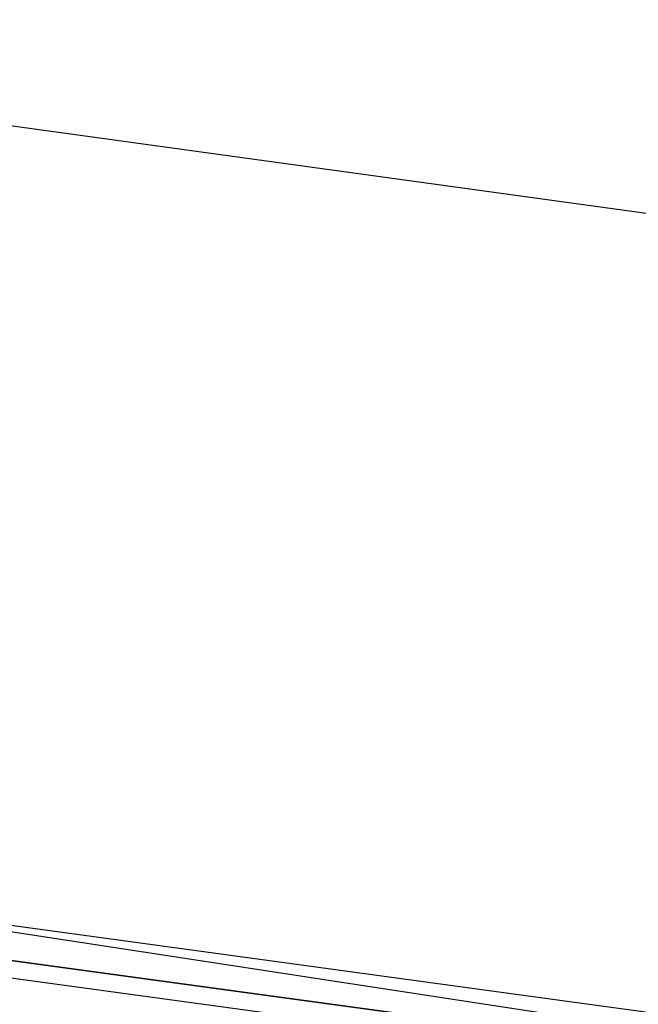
# Model space of a CAD drawing. Header units: feet. Extents: x -79 to 198, y -22 to 181.
# Tile 92 of 256: x 48.32 to 48.794, y 17.289 to 18.045. Entities that reach past the tile are written whole.
import ezdxf

# ---------------------------------------------------------------- set-up
doc = ezdxf.new("R2010")
doc.units = ezdxf.units.FT
doc.layers.add('A-LINEA', color=7, linetype='CONTINUOUS')

msp = doc.modelspace()

# ---------------------------------------------------------------- linework, layer by layer
at = {"layer": 'A-LINEA'}
msp.add_line((48.3067, 17.9644), (51.9867, 17.4578), dxfattribs=at)
msp.add_line((48.3067, 17.9644), (51.9867, 17.4578), dxfattribs=at)
for points in [[(26.7067, 23.3511), (28.04, 21.6178), (31.0267, 20.8311), (34.0133, 20.0978), (37.0133, 19.4044), (40.0267, 18.7778), (43.0533, 18.2044), (46.0933, 17.6844), (49.1467, 17.2178), (52.2, 16.8044), (55.2533, 16.4444), (58.32, 16.1511), (60.4, 16.0178), (62.48, 15.9511), (64.5467, 15.9244), (66.6267, 15.9511), (68.7067, 16.0178), (70.7867, 16.1511), (72.8533, 16.3244), (74.92, 16.5511), (76.9867, 16.8178), (79.04, 17.1511), (81.08, 17.5244), (83.12, 17.9378)], [(26.7067, 23.3511), (28.04, 21.6178), (31.0267, 20.8311), (34.0133, 20.0978), (37.0133, 19.4044), (40.0267, 18.7778), (43.0533, 18.2044), (46.0933, 17.6844), (49.1467, 17.2178), (52.2, 16.8044), (55.2533, 16.4444), (58.32, 16.1511), (60.4, 16.0178), (62.48, 15.9511), (64.5467, 15.9244), (66.6267, 15.9511), (68.7067, 16.0178), (70.7867, 16.1511), (72.8533, 16.3244), (74.92, 16.5511), (76.9867, 16.8178), (79.04, 17.1511), (81.08, 17.5244), (83.12, 17.9378)], [(48.1067, 17.3644), (48.1067, 17.3511), (52.0133, 16.8178), (52.0133, 16.8311), (52.0267, 16.8444), (52.0133, 16.8444), (48.1067, 17.3778), (48.1067, 17.3644)], [(48.1067, 17.3644), (48.1067, 17.3511), (52.0133, 16.8178), (52.0133, 16.8311), (52.0267, 16.8444), (52.0133, 16.8444), (48.1067, 17.3778), (48.1067, 17.3644)], [(48.1067, 17.3378), (52.0133, 16.8044), (52.0133, 16.8178), (48.1067, 17.3511), (48.1067, 17.3378)], [(48.1067, 17.3378), (52.0133, 16.8044), (52.0133, 16.8178), (48.1067, 17.3511), (48.1067, 17.3378)]]:
    msp.add_lwpolyline(points, dxfattribs=at)

doc.saveas('drawing.dxf')
